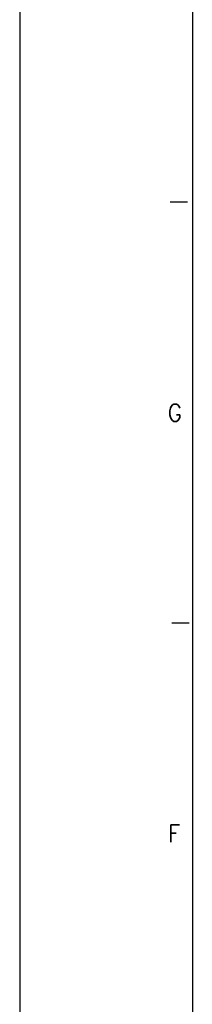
# Model space of a CAD drawing. Header units: millimetres. Extents: x -418 to 1025, y -151 to 443.
# Tile 3 of 52: x -418 to -398, y 102 to 215. Entities that reach past the tile are written whole.
import ezdxf

# ---------------------------------------------------------------- set-up
doc = ezdxf.new("R2010")
doc.units = ezdxf.units.MM
doc.layers.add('1', color=7, linetype='Continuous')
doc.styles.add('CONVERTER_12', font='txt.shx', dxfattribs={"width": 0.9})

# ---------------------------------------------------------------- blocks, each defined once
blk = doc.blocks.new('_A1', base_point=(416.98, -145.5))
at = {"layer": '1', "color": 2, "linetype": 'Continuous'}
for p, q in [((-418.02, 443.5), (-418.02, -150.5)), ((-398.6, 194.37), (-400.6, 194.37)), ((-398.4, 145.7), (-400.4, 145.7))]:
    blk.add_line(p, q, dxfattribs=at)
at = {"layer": '1', "color": 7, "linetype": 'Continuous'}
blk.add_line((-398.02, 438.5), (-398.02, -145.5), dxfattribs=at)
at = {"layer": '1', "color": 2, "char_height": 2, "attachment_point": 4, "line_spacing_factor": 1.20048, "style": 'CONVERTER_12'}
for s, insert in [('G', (-400.86, 170.03)), ('F', (-400.81, 121.37))]:
    blk.add_mtext(s, dxfattribs=dict(at, insert=insert))

msp = doc.modelspace()

# ---------------------------------------------------------------- block references
msp.add_blockref('_A1', (416.98, -145.5))

doc.saveas('drawing.dxf')
